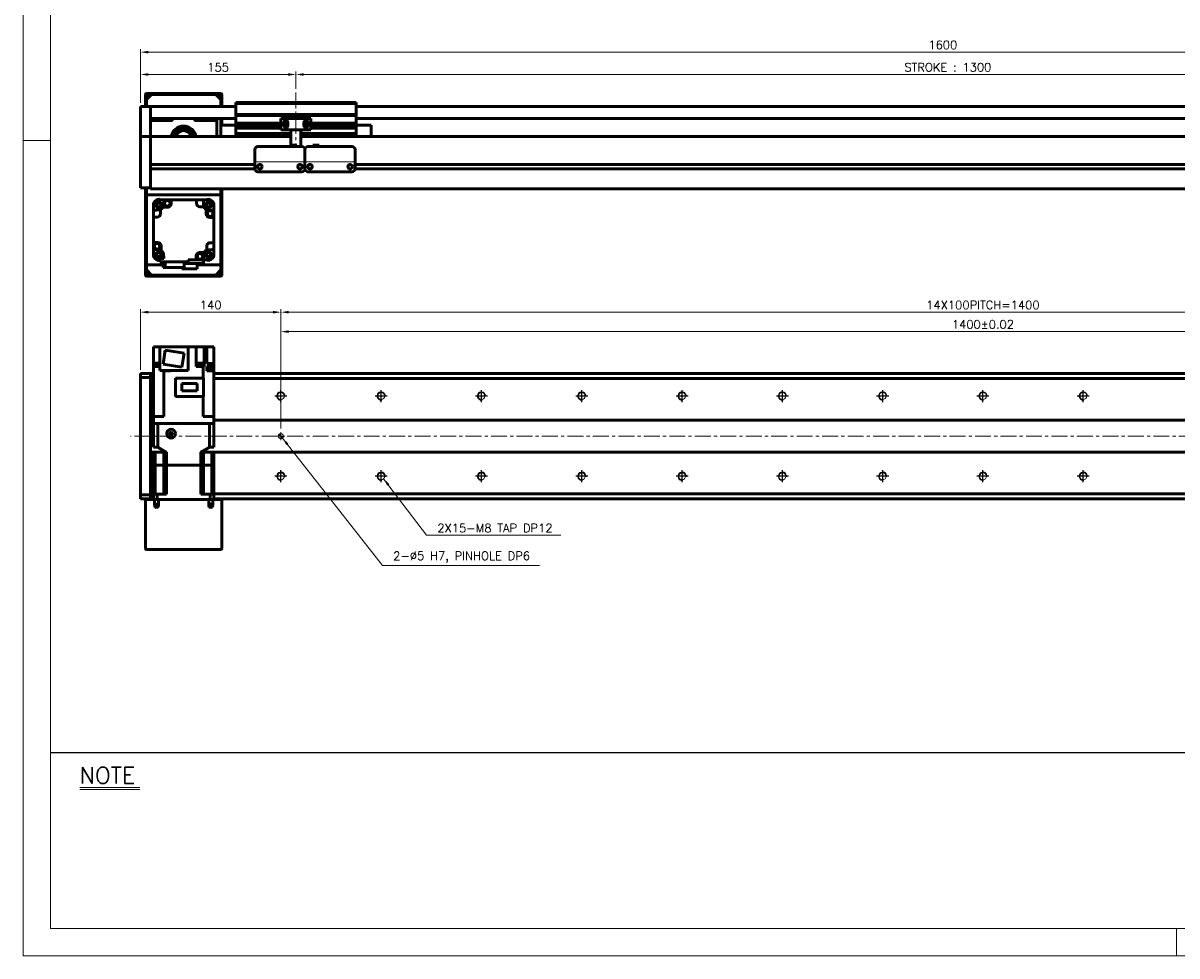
# Model space of a CAD drawing. Header units: millimetres. Extents: x 46891 to 50846, y 6223 to 10155.
# Tile 1 of 5: x 48547 to 49697, y 8529 to 9459. Entities that reach past the tile are written whole.
import ezdxf

# ---------------------------------------------------------------- set-up
doc = ezdxf.new("R2010")
doc.units = ezdxf.units.MM
doc.header["$LTSCALE"] = 0.5
doc.linetypes.add('CENTER', pattern=[50.8, 31.75, -6.35, 6.35, -6.35])
doc.layers.get('0').update_dxf_attribs({"lineweight": 20})
for name, color, linetype, lineweight in [('1', 1, 'CENTER', 13), ('4', 4, 'Continuous', 13), ('외형선(ISO)', 7, 'Continuous', 50)]:
    doc.layers.add(name, color=color, linetype=linetype, lineweight=lineweight)
for name, color, linetype in [('3', 3, 'Continuous'), ('C', 1, 'CENTER'), ('DIM', 4, 'Continuous')]:
    doc.layers.add(name, color=color, linetype=linetype)
doc.styles.add('DSR TEXT', font='romans.shx', dxfattribs={"bigfont": 'whgtxt.shx'})
doc.styles.get("Standard").update_dxf_attribs({"font": 'romans.shx', "bigfont": 'whgtxt.shx'})
doc.dimstyles.new('DSR', dxfattribs={"dimscale": 2, "dimtxt": 3, "dimasz": 3, "dimexe": 0.5, "dimexo": 0.5, "dimgap": 0.5, "dimtad": 1, "dimdsep": 46, "dimtxsty": 'Standard', "dimcen": 2.5, "dimclrd": 4, "dimclre": 4, "dimclrt": 2, "dimadec": 0, "dimazin": 2, "dimtfac": 1, "dimtmove": 0, "dimatfit": 3, "dimfxl": 0, "dimlwd": -1, "dimlwe": -1, "dimarcsym": 0})

# ---------------------------------------------------------------- blocks, each defined once
blk = doc.blocks.new('A$C13F00394')
for p, q in [((-202.34, 25.67), (-191.42, 25.67)), ((-202.34, 25.3), (-191.42, 25.3))]:
    blk.add_line(p, q)
at = {"layer": '3'}
blk.add_line((0, 32), (-207.68, 32), dxfattribs=at)
at = {"layer": '4', "color": 0, "style": 'DSR TEXT'}
blk.add_text('NOTE', height=3, dxfattribs=at).set_placement((-202.39, 26.38))
blk = doc.blocks.new('A$C1C1952E1')
at = {"color": 1}
blk.add_lwpolyline([(0, 0), (420, 0), (420, 297), (0, 297)], close=True, dxfattribs=at)
at = {"color": 3}
blk.add_lwpolyline([(5, 5), (415, 5), (415, 292), (5, 292)], close=True, dxfattribs=at)
blk = doc.blocks.new('*D117')
at = {"color": 1, "linetype": 'ByBlock'}
for p, q in [((48818.7, 9393.6), (48818.7, 9410.9)), ((50118.7, 9393.6), (50118.7, 9410.9)), ((48826.5, 9407.9), (50110.9, 9407.9))]:
    blk.add_line(p, q, dxfattribs=at)
at = {"color": 1}
for points in [[(48826.5, 9409.2), (48826.5, 9406.6), (48818.7, 9407.9)], [(50110.9, 9409.2), (50110.9, 9406.6), (50118.7, 9407.9)]]:
    blk.add_solid(points, dxfattribs=at)
at = {"layer": 'Defpoints', "color": 0}
for p in [(50118.7, 9407.9), (48818.7, 9390), (50118.7, 9390)]:
    blk.add_point(p, dxfattribs=at)
at = {"color": 3, "insert": (49468.7, 9415.1), "char_height": 8.4, "attachment_point": 5, "style": 'DSR TEXT'}
blk.add_mtext('STROKE : 1300', dxfattribs=at)
blk = doc.blocks.new('*D118')
at = {"color": 1, "linetype": 'ByBlock'}
for p, q in [((48663.7, 9379.6), (48663.7, 9410.9)), ((48818.7, 9393.6), (48818.7, 9410.9)), ((48810.9, 9407.9), (48671.5, 9407.9))]:
    blk.add_line(p, q, dxfattribs=at)
at = {"color": 1}
for points in [[(48671.5, 9409.2), (48671.5, 9406.6), (48663.7, 9407.9)], [(48810.9, 9409.2), (48810.9, 9406.6), (48818.7, 9407.9)]]:
    blk.add_solid(points, dxfattribs=at)
at = {"layer": 'Defpoints', "color": 0}
for p in [(48663.7, 9407.9), (48818.7, 9390), (48663.7, 9376)]:
    blk.add_point(p, dxfattribs=at)
at = {"color": 3, "insert": (48741.2, 9415.1), "char_height": 8.4, "attachment_point": 5, "style": 'DSR TEXT'}
blk.add_mtext('155', dxfattribs=at)
blk = doc.blocks.new('*D119')
at = {"color": 1, "linetype": 'ByBlock'}
for p, q in [((48663.7, 9379.6), (48663.7, 9433.2)), ((48671.5, 9430.2), (50255.9, 9430.2)), ((50263.7, 9379.6), (50263.7, 9433.2))]:
    blk.add_line(p, q, dxfattribs=at)
at = {"color": 1}
for points in [[(48671.5, 9431.5), (48671.5, 9428.9), (48663.7, 9430.2)], [(50255.9, 9431.5), (50255.9, 9428.9), (50263.7, 9430.2)]]:
    blk.add_solid(points, dxfattribs=at)
at = {"layer": 'Defpoints', "color": 0}
for p in [(50263.7, 9430.2), (48663.7, 9376), (50263.7, 9376)]:
    blk.add_point(p, dxfattribs=at)
at = {"color": 3, "insert": (49463.7, 9437.4), "char_height": 8.4, "attachment_point": 5, "style": 'DSR TEXT'}
blk.add_mtext('1600', dxfattribs=at)
blk = doc.blocks.new('A$C33E56CC6')
h = blk.add_hatch()
h.set_pattern_fill('ANSI31', color=256, style=0)
h.set_pattern_definition([(45, (-7065.45672, -6508.5399), (-0.0883883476, 0.0883883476), [])])
h.paths.add_polyline_path([(4, 6.5, 0.414214), (1.5, 4), (4, 4)])
h.paths.add_polyline_path([(6.5, 4), (4, 4), (4, 1.5, 0.414214)])
blk.add_circle((4, 4), 2.5)
at = {"layer": '1'}
for p, q in [((0, 4), (8, 4)), ((4, 0), (4, 8))]:
    blk.add_line(p, q, dxfattribs=at)
blk = doc.blocks.new('tap8')
blk.add_circle((0, 0), 3.4)
at = {"layer": 'C', "color": 1, "linetype": 'CENTER'}
for p, q in [((-6, 0), (6, 0)), ((0, -6), (0, 6))]:
    blk.add_line(p, q, dxfattribs=at)
at = {"layer": 'DIM', "color": 3}
blk.add_arc((0, 0), 4, 263.8455, 189.4314, dxfattribs=at)
blk = doc.blocks.new('*D120')
at = {"color": 1, "linetype": 'ByBlock'}
for p, q in [((48803.7, 9054.9), (48803.7, 9154.5)), ((48811.5, 9151.5), (50195.9, 9151.5)), ((50203.7, 9054.9), (50203.7, 9154.5))]:
    blk.add_line(p, q, dxfattribs=at)
at = {"color": 1}
for points in [[(48811.5, 9152.8), (48811.5, 9150.2), (48803.7, 9151.5)], [(50195.9, 9152.8), (50195.9, 9150.2), (50203.7, 9151.5)]]:
    blk.add_solid(points, dxfattribs=at)
at = {"layer": 'Defpoints', "color": 0}
for p in [(50203.7, 9151.5), (48803.7, 9051.3), (50203.7, 9051.3)]:
    blk.add_point(p, dxfattribs=at)
at = {"color": 3, "insert": (49503.7, 9158.7), "char_height": 8.4, "attachment_point": 5, "style": 'DSR TEXT'}
blk.add_mtext('1400%%P0.02', dxfattribs=at)
blk = doc.blocks.new('*D124')
at = {"color": 1, "linetype": 'ByBlock'}
for p, q in [((48663.7, 9113.4), (48663.7, 9173.9)), ((48795.9, 9170.9), (48671.5, 9170.9)), ((48803.7, 9054.9), (48803.7, 9173.9))]:
    blk.add_line(p, q, dxfattribs=at)
at = {"color": 1}
for points in [[(48671.5, 9172.2), (48671.5, 9169.6), (48663.7, 9170.9)], [(48795.9, 9172.2), (48795.9, 9169.6), (48803.7, 9170.9)]]:
    blk.add_solid(points, dxfattribs=at)
at = {"layer": 'Defpoints', "color": 0}
for p in [(48663.7, 9170.9), (48663.7, 9109.8), (48803.7, 9051.3)]:
    blk.add_point(p, dxfattribs=at)
at = {"color": 3, "insert": (48733.7, 9178.1), "char_height": 8.4, "attachment_point": 5, "style": 'DSR TEXT'}
blk.add_mtext('140', dxfattribs=at)
blk = doc.blocks.new('*D125')
at = {"color": 1, "linetype": 'ByBlock'}
for p, q in [((48803.7, 9096.9), (48803.7, 9173.9)), ((48811.5, 9170.9), (50195.9, 9170.9)), ((50203.7, 9096.9), (50203.7, 9173.9))]:
    blk.add_line(p, q, dxfattribs=at)
at = {"color": 1}
for points in [[(48811.5, 9172.2), (48811.5, 9169.6), (48803.7, 9170.9)], [(50195.9, 9172.2), (50195.9, 9169.6), (50203.7, 9170.9)]]:
    blk.add_solid(points, dxfattribs=at)
at = {"layer": 'Defpoints', "color": 0}
for p in [(50203.7, 9170.9), (48803.7, 9093.3), (50203.7, 9093.3)]:
    blk.add_point(p, dxfattribs=at)
at = {"color": 3, "insert": (49503.7, 9178.1), "char_height": 8.4, "attachment_point": 5, "style": 'DSR TEXT'}
blk.add_mtext('14X100PITCH=1400', dxfattribs=at)

msp = doc.modelspace()

# ---------------------------------------------------------------- linework, layer by layer
at = {"color": 1}
for p, q in [((48574.04932, 9342.12212), (48546.67132, 9342.12212)), ((49696.54732, 8556.37352), (49696.54732, 8528.99552))]:
    msp.add_line(p, q, dxfattribs=at)
msp.add_line((48877.73324, 9320.96422), (48777.73324, 9320.96422))
at = {"layer": '1'}
for p, q in [((48818.73324, 9389.96408), (48818.73324, 9335.96408)), ((50273.73324, 9047.27022), (48653.73324, 9047.27022))]:
    msp.add_line(p, q, dxfattribs=at)
at = {"layer": '외형선(ISO)'}
for p, q in [((48668.73324, 9387.96408), (48668.73324, 9375.96408)), ((48677.73324, 9388.96408), (48669.73324, 9388.96408)), ((48669.73324, 9382.96408), (48674.73324, 9387.96408)), ((48670.23324, 9387.96408), (48677.73324, 9387.96408)), ((48738.73324, 9387.96408), (48674.73324, 9387.96408)), ((48677.73324, 9387.96408), (48677.73324, 9388.96408)), ((48677.73324, 9388.96408), (48681.73324, 9388.96408)), ((48681.73324, 9388.96408), (48681.73324, 9387.96408)), ((48731.73324, 9388.96408), (48681.73324, 9388.96408)), ((48681.73324, 9387.96408), (48731.73324, 9387.96408)), ((48731.73324, 9387.96408), (48731.73324, 9388.96408)), ((48731.73324, 9388.96408), (48735.73324, 9388.96408)), ((48735.73324, 9388.96408), (48735.73324, 9387.96408)), ((48743.73324, 9388.96408), (48735.73324, 9388.96408)), ((48735.73324, 9387.96408), (48743.23324, 9387.96408)), ((48738.73324, 9387.96408), (48743.73324, 9382.96408)), ((48744.73324, 9375.96408), (48744.73324, 9387.96408)), ((48669.73324, 9375.96408), (48669.73324, 9387.46408)), ((48669.73324, 9382.96408), (48669.73324, 9375.96408)), ((48743.73324, 9387.46408), (48743.73324, 9375.96408)), ((48743.73324, 9375.96408), (48743.73324, 9382.96408)), ((48758.73324, 9378.96408), (48758.73324, 9379.96408)), ((48878.73324, 9379.96408), (48758.73324, 9379.96408)), ((48758.73324, 9367.96408), (48758.73324, 9378.96408)), ((48758.73324, 9378.96408), (48878.73324, 9378.96408)), ((48878.73324, 9379.96408), (48878.73324, 9378.96408)), ((48878.73324, 9378.96408), (48878.73324, 9367.96408)), ((48663.73324, 9375.96408), (48663.73324, 9373.96408)), ((48673.73324, 9375.96408), (48663.73324, 9375.96408)), ((48663.73324, 9373.17956), (48663.73324, 9373.96408)), ((48663.73324, 9372.68085), (48663.73324, 9373.17956)), ((48663.73324, 9372.68085), (48663.73324, 9371.61237)), ((48663.73324, 9371.61237), (48663.73324, 9368.62656)), ((48663.73324, 9360.06226), (48663.73324, 9368.62656)), ((48673.73324, 9373.96408), (48673.73324, 9375.96408)), ((48673.73324, 9375.96408), (48758.73324, 9375.96408)), ((48673.73324, 9375.96408), (48673.73324, 9373.96408)), ((48673.73324, 9373.96408), (48673.73324, 9373.17956)), ((48673.73324, 9373.17956), (48673.73324, 9373.96408)), ((48673.73324, 9373.17956), (48673.73324, 9372.68085)), ((48673.73324, 9372.68085), (48673.73324, 9373.17956)), ((48673.73324, 9371.61237), (48673.73324, 9372.68085)), ((48673.73324, 9372.68085), (48673.73324, 9371.61237)), ((48673.73324, 9368.62656), (48673.73324, 9371.61237)), ((48673.73324, 9371.61237), (48673.73324, 9368.62656)), ((48673.73324, 9368.62656), (48673.73324, 9360.06226)), ((48673.73324, 9364.46408), (48673.73324, 9368.62656)), ((48758.73324, 9366.96408), (48758.73324, 9367.96408)), ((48758.73324, 9367.96408), (48878.73324, 9367.96408)), ((48758.73324, 9365.96408), (48758.73324, 9366.96408)), ((48758.73324, 9366.96408), (48878.73324, 9366.96408)), ((48758.73324, 9359.46408), (48758.73324, 9365.96408)), ((48878.73324, 9375.96408), (50253.73324, 9375.96408)), ((48878.73324, 9367.96408), (48878.73324, 9366.96408)), ((48878.73324, 9366.96408), (48878.73324, 9365.96408)), ((48878.73324, 9365.96408), (48878.73324, 9359.46408)), ((48663.73324, 9357.96697), (48663.73324, 9360.06226)), ((48663.73324, 9346.54502), (48663.73324, 9357.96697)), ((48673.73324, 9363.96408), (48758.73324, 9363.96408)), ((48695.73324, 9361.96408), (48673.73324, 9361.96408)), ((48673.73324, 9360.06226), (48673.73324, 9357.96697)), ((48673.73324, 9357.96697), (48673.73324, 9346.54502)), ((48693.73324, 9363.96408), (48693.73324, 9361.96408)), ((48695.73324, 9363.96408), (48695.73324, 9361.96408)), ((48717.73324, 9361.96408), (48717.73324, 9363.96408)), ((48739.73324, 9361.96408), (48717.73324, 9361.96408)), ((48739.73324, 9363.96408), (48739.73324, 9361.96408)), ((48739.73324, 9345.96408), (48739.73324, 9361.96408)), ((48743.73324, 9357.46408), (48743.73324, 9363.96408)), ((48743.73324, 9363.96408), (48743.73324, 9357.46408)), ((48743.73324, 9357.46408), (48743.73324, 9345.96408)), ((48758.73324, 9357.46408), (48743.73324, 9357.46408)), ((48744.73324, 9357.46408), (48744.73324, 9363.96408)), ((48758.73324, 9358.96408), (48758.73324, 9359.46408)), ((48758.73324, 9359.46408), (48803.73324, 9359.46408)), ((48758.73324, 9358.46408), (48758.73324, 9358.96408)), ((48758.73324, 9358.96408), (48803.73324, 9358.96408)), ((48758.73324, 9357.46408), (48758.73324, 9358.46408)), ((48758.73324, 9358.46408), (48803.73324, 9358.46408)), ((48758.73324, 9356.96408), (48758.73324, 9357.46408)), ((48758.73324, 9357.46408), (48803.73324, 9357.46408)), ((48758.73324, 9356.46408), (48758.73324, 9356.96408)), ((48758.73324, 9356.96408), (48803.73324, 9356.96408)), ((48758.73324, 9355.46408), (48758.73324, 9356.46408)), ((48758.73324, 9356.46408), (48803.73324, 9356.46408)), ((48758.73324, 9354.96408), (48758.73324, 9355.46408)), ((48758.73324, 9355.46408), (48803.73324, 9355.46408)), ((48758.73324, 9354.46408), (48758.73324, 9354.96408)), ((48758.73324, 9354.96408), (48803.73324, 9354.96408)), ((48758.73324, 9349.96408), (48758.73324, 9354.46408)), ((48758.73324, 9354.46408), (48803.73324, 9354.46408)), ((48833.73324, 9363.96408), (48803.73324, 9363.96408)), ((48803.73324, 9352.56408), (48803.73324, 9363.96408)), ((48806.73324, 9356.96408), (48806.73324, 9359.96408)), ((48806.73324, 9359.46408), (48810.73324, 9359.46408)), ((48806.73324, 9358.96408), (48810.73324, 9358.96408)), ((48806.73324, 9358.46408), (48810.73324, 9358.46408)), ((48806.73324, 9357.46408), (48807.61, 9357.46408)), ((48806.73324, 9356.96408), (48807.50374, 9356.96408)), ((48806.79675, 9356.46408), (48807.61, 9356.46408)), ((48807.41036, 9355.46408), (48810.05611, 9355.46408)), ((48809.85648, 9357.46408), (48810.73324, 9357.46408)), ((48809.85648, 9356.46408), (48810.66973, 9356.46408)), ((48809.96274, 9356.96408), (48810.73324, 9356.96408)), ((48810.73324, 9359.96408), (48810.73324, 9356.96408)), ((48826.73324, 9356.96408), (48826.73324, 9359.96408)), ((48826.73324, 9359.46408), (48830.73324, 9359.46408)), ((48826.73324, 9358.96408), (48830.73324, 9358.96408)), ((48826.73324, 9358.46408), (48830.73324, 9358.46408)), ((48826.73324, 9357.46408), (48827.61, 9357.46408)), ((48826.73324, 9356.96408), (48827.50374, 9356.96408)), ((48826.79675, 9356.46408), (48827.61, 9356.46408)), ((48827.41036, 9355.46408), (48830.05611, 9355.46408)), ((48829.85648, 9357.46408), (48830.73324, 9357.46408)), ((48829.85648, 9356.46408), (48830.66973, 9356.46408)), ((48829.96274, 9356.96408), (48830.73324, 9356.96408)), ((48830.73324, 9359.96408), (48830.73324, 9356.96408)), ((48833.73324, 9363.96408), (48833.73324, 9352.56408)), ((48833.73324, 9359.46408), (48878.73324, 9359.46408)), ((48833.73324, 9358.96408), (48878.73324, 9358.96408)), ((48833.73324, 9358.46408), (48878.73324, 9358.46408)), ((48833.73324, 9357.46408), (48878.73324, 9357.46408)), ((48833.73324, 9356.96408), (48878.73324, 9356.96408)), ((48833.73324, 9356.46408), (48878.73324, 9356.46408)), ((48833.73324, 9355.46408), (48878.73324, 9355.46408)), ((48833.73324, 9354.96408), (48878.73324, 9354.96408)), ((48833.73324, 9354.46408), (48878.73324, 9354.46408)), ((48878.73324, 9363.96408), (50253.73324, 9363.96408)), ((48878.73324, 9359.46408), (48878.73324, 9358.96408)), ((48878.73324, 9358.96408), (48878.73324, 9358.46408)), ((48878.73324, 9358.46408), (48878.73324, 9357.46408)), ((48878.73324, 9357.46408), (48893.73324, 9357.46408)), ((48878.73324, 9357.46408), (48878.73324, 9356.96408)), ((48878.73324, 9356.96408), (48878.73324, 9356.46408)), ((48878.73324, 9356.46408), (48878.73324, 9355.46408)), ((48878.73324, 9355.46408), (48878.73324, 9354.96408)), ((48878.73324, 9354.96408), (48878.73324, 9354.46408)), ((48878.73324, 9354.46408), (48878.73324, 9349.96408)), ((48893.73324, 9345.96408), (48893.73324, 9357.46408)), ((48663.73324, 9345.96408), (48663.73324, 9346.54502)), ((48663.73324, 9345.96408), (48663.73324, 9342.96408)), ((48673.73324, 9345.96408), (48663.73324, 9345.96408)), ((48663.73324, 9300.20672), (48663.73324, 9342.96408)), ((48673.73324, 9346.54502), (48673.73324, 9345.96408)), ((48673.73324, 9345.96408), (48673.73324, 9342.96408)), ((48813.73324, 9345.96408), (48673.73324, 9345.96408)), ((48673.73324, 9342.96408), (48673.73324, 9345.96408)), ((48673.73324, 9318.41408), (48673.73324, 9342.96408)), ((48673.73324, 9342.96408), (48673.73324, 9300.20672)), ((48758.73324, 9349.96408), (48758.73324, 9348.96408)), ((48758.73324, 9345.96408), (48758.73324, 9348.96408)), ((48758.73324, 9348.96408), (48813.73324, 9348.96408)), ((48813.73324, 9352.56408), (48803.73324, 9352.56408)), ((48813.73324, 9353.06408), (48813.73324, 9352.56408)), ((48823.73324, 9352.56408), (48813.73324, 9352.56408)), ((48813.73324, 9350.46408), (48813.73324, 9352.56408)), ((48813.73324, 9350.46408), (48813.73324, 9337.46423)), ((48823.73324, 9352.56408), (48823.73324, 9353.06408)), ((48833.73324, 9352.56408), (48823.73324, 9352.56408)), ((48823.73324, 9352.56408), (48823.73324, 9350.46408)), ((48823.73324, 9335.96424), (48823.73324, 9350.46408)), ((48823.73324, 9348.96408), (48878.73324, 9348.96408)), ((50253.73324, 9345.96408), (48823.73324, 9345.96408)), ((48878.73324, 9348.96408), (48878.73324, 9349.96408)), ((48878.73324, 9348.96408), (48878.73324, 9345.96408)), ((48777.73324, 9322.96424), (48777.73324, 9332.96424)), ((48780.73324, 9335.96424), (48824.73324, 9335.96424)), ((48813.73324, 9337.46423), (48813.73324, 9335.96424)), ((48813.73324, 9337.46423), (48819.73324, 9337.46423)), ((48819.73324, 9337.46423), (48819.73324, 9335.96424)), ((48827.73324, 9332.96424), (48827.73324, 9322.96424)), ((48827.73324, 9322.96424), (48827.73324, 9332.96424)), ((48830.73324, 9335.96424), (48874.73324, 9335.96424)), ((48841.73324, 9337.46423), (48835.73324, 9337.46423)), ((48835.73324, 9335.96424), (48835.73324, 9337.46423)), ((48841.73324, 9335.96424), (48841.73324, 9337.46423)), ((48877.73324, 9332.96424), (48877.73324, 9322.96424)), ((48777.73324, 9322.96424), (48777.73324, 9320.96423)), ((48777.73324, 9320.9642), (48777.73324, 9320.96423)), ((48777.73324, 9320.4642), (48777.73324, 9320.9642)), ((48777.73324, 9313.9642), (48777.73324, 9320.4642)), ((48827.73324, 9320.96423), (48827.73324, 9322.96424)), ((48827.73324, 9322.96424), (48827.73324, 9320.96423)), ((48827.73324, 9320.96423), (48827.73324, 9320.9642)), ((48827.73324, 9320.9642), (48827.73324, 9320.96423)), ((48827.73324, 9320.9642), (48827.73324, 9320.4642)), ((48827.73324, 9320.4642), (48827.73324, 9320.9642)), ((48827.73324, 9320.4642), (48827.73324, 9313.9642)), ((48827.73324, 9313.9642), (48827.73324, 9320.4642)), ((48877.73324, 9320.96423), (48877.73324, 9322.96424)), ((48877.73324, 9320.96423), (48877.73324, 9320.9642)), ((48877.73324, 9320.9642), (48877.73324, 9320.4642)), ((48877.73324, 9320.4642), (48877.73324, 9313.9642)), ((48777.73324, 9318.21408), (48673.73324, 9318.21408)), ((48777.74368, 9313.71408), (48673.73324, 9313.71408)), ((48673.73324, 9300.20672), (48673.73324, 9313.51408)), ((48780.73324, 9310.9642), (48824.73324, 9310.9642)), ((48782.75658, 9318.21408), (48782.7099, 9318.21408)), ((48822.75658, 9318.21408), (48822.7099, 9318.21408)), ((48827.74368, 9313.71408), (48827.72279, 9313.71408)), ((48830.73324, 9310.9642), (48874.73324, 9310.9642)), ((50081.74368, 9313.71408), (48877.72279, 9313.71408)), ((50081.73324, 9318.21408), (48877.73324, 9318.21408)), ((48663.73324, 9300.20672), (48663.73324, 9298.0854)), ((48663.73324, 9294.96408), (48663.73324, 9298.0854)), ((48673.73324, 9300.20672), (48673.73324, 9298.0854)), ((48673.73324, 9298.0854), (48673.73324, 9300.20672)), ((48673.73324, 9293.96408), (48673.73324, 9298.0854)), ((48673.73324, 9298.0854), (48673.73324, 9294.96408)), ((48673.73324, 9294.96408), (48663.73324, 9294.96408)), ((48668.73324, 9294.96408), (48668.73324, 9207.96408)), ((48669.73324, 9294.96408), (48669.73324, 9287.96408)), ((48669.73324, 9208.46408), (48669.73324, 9294.96408)), ((48669.73324, 9287.96408), (48743.73324, 9287.96408)), ((48673.73324, 9293.96408), (50253.73324, 9293.96408)), ((48743.73324, 9287.96408), (48743.73324, 9293.96408)), ((48743.73324, 9293.96408), (48743.73324, 9208.46408)), ((48744.73324, 9207.96408), (48744.73324, 9293.96408)), ((48676.73324, 9279.42159), (48676.73324, 9278.65941)), ((48676.73324, 9278.65941), (48676.73324, 9278.46408)), ((48676.73324, 9272.52345), (48676.73324, 9278.46408)), ((48681.03791, 9282.96408), (48680.27573, 9282.96408)), ((48681.23324, 9282.96408), (48681.03791, 9282.96408)), ((48681.23324, 9282.96408), (48687.17387, 9282.96408)), ((48683.73324, 9273.2427), (48683.73324, 9269.26408)), ((48690.73324, 9275.46408), (48686.22516, 9275.46408)), ((48694.23324, 9282.96408), (48687.17387, 9282.96408)), ((48719.53324, 9282.96408), (48694.23324, 9282.96408)), ((48694.23324, 9282.96408), (48694.23324, 9278.96408)), ((48726.29261, 9282.96408), (48719.53324, 9282.96408)), ((48719.53324, 9279.46408), (48719.53324, 9282.96408)), ((48727.01186, 9275.96408), (48723.03324, 9275.96408)), ((48732.23324, 9282.96408), (48726.29261, 9282.96408)), ((48729.23324, 9268.96408), (48729.23324, 9273.47216)), ((48732.42857, 9282.96408), (48732.23324, 9282.96408)), ((48733.19075, 9282.96408), (48732.42857, 9282.96408)), ((48736.73324, 9278.65941), (48736.73324, 9279.42159)), ((48736.73324, 9278.46408), (48736.73324, 9278.65941)), ((48736.73324, 9272.52345), (48736.73324, 9278.46408)), ((48676.73324, 9265.76408), (48676.73324, 9272.52345)), ((48680.23324, 9265.76408), (48676.73324, 9265.76408)), ((48676.73324, 9265.76408), (48676.73324, 9240.46408)), ((48736.73324, 9265.46408), (48732.73324, 9265.46408)), ((48736.73324, 9272.52345), (48736.73324, 9265.46408)), ((48736.73324, 9240.16408), (48736.73324, 9265.46408)), ((48676.73324, 9240.46408), (48680.73324, 9240.46408)), ((48676.73324, 9233.40471), (48676.73324, 9240.46408)), ((48733.23324, 9240.16408), (48736.73324, 9240.16408)), ((48736.73324, 9233.40471), (48736.73324, 9240.16408)), ((48676.73324, 9227.46408), (48676.73324, 9233.40471)), ((48676.73324, 9227.46408), (48676.73324, 9227.26875)), ((48676.73324, 9227.26875), (48676.73324, 9226.50657)), ((48684.23324, 9236.96408), (48684.23324, 9232.456)), ((48719.23324, 9222.96408), (48719.23324, 9226.96408)), ((48722.73324, 9230.46408), (48727.24132, 9230.46408)), ((48729.73324, 9232.68546), (48729.73324, 9236.66408)), ((48736.73324, 9233.40471), (48736.73324, 9227.46408)), ((48736.73324, 9227.26875), (48736.73324, 9227.46408)), ((48736.73324, 9226.50657), (48736.73324, 9227.26875)), ((48686.25516, 9217.96408), (48669.73324, 9217.96408)), ((48669.73324, 9217.96408), (48669.73324, 9212.96408)), ((48680.27573, 9222.96408), (48681.03791, 9222.96408)), ((48681.03791, 9222.96408), (48681.23324, 9222.96408)), ((48683.03324, 9222.96408), (48681.23324, 9222.96408)), ((48687.05807, 9224.46408), (48683.03324, 9224.46408)), ((48683.03324, 9224.46408), (48683.03324, 9220.96408)), ((48683.03324, 9220.96408), (48711.43324, 9220.96408)), ((48686.25516, 9220.96408), (48686.25516, 9215.46408)), ((48686.25516, 9215.46408), (48688.44524, 9215.46408)), ((48688.44524, 9215.46408), (48688.44524, 9220.96408)), ((48688.44524, 9215.46408), (48707.21132, 9215.46408)), ((48705.08324, 9214.16408), (48705.08324, 9215.46408)), ((48707.21132, 9215.46408), (48707.21132, 9220.96408)), ((48707.21132, 9219.56408), (48726.53324, 9219.56408)), ((48711.43324, 9220.96408), (48711.43324, 9222.96408)), ((48711.43324, 9222.96408), (48719.23324, 9222.96408)), ((48719.23324, 9222.96408), (48726.29261, 9222.96408)), ((48720.18324, 9214.16408), (48720.18324, 9219.56408)), ((48743.73324, 9217.96408), (48720.18324, 9217.96408)), ((48726.53324, 9219.56408), (48726.53324, 9226.17541)), ((48732.23324, 9222.96408), (48726.53324, 9222.96408)), ((48732.23324, 9222.96408), (48732.42857, 9222.96408)), ((48732.42857, 9222.96408), (48733.19075, 9222.96408)), ((48743.73324, 9212.96408), (48743.73324, 9217.96408)), ((48674.73324, 9207.96408), (48669.73324, 9212.96408)), ((48669.73324, 9206.96408), (48677.73324, 9206.96408)), ((48677.73324, 9207.96408), (48670.23324, 9207.96408)), ((48674.73324, 9207.96408), (48738.73324, 9207.96408)), ((48677.73324, 9206.96408), (48677.73324, 9207.96408)), ((48681.73324, 9206.96408), (48677.73324, 9206.96408)), ((48681.73324, 9207.96408), (48681.73324, 9206.96408)), ((48731.73324, 9207.96408), (48681.73324, 9207.96408)), ((48681.73324, 9206.96408), (48731.73324, 9206.96408)), ((48705.08324, 9214.16408), (48720.18324, 9214.16408)), ((48731.73324, 9206.96408), (48731.73324, 9207.96408)), ((48735.73324, 9206.96408), (48731.73324, 9206.96408)), ((48735.73324, 9207.96408), (48735.73324, 9206.96408)), ((48743.23324, 9207.96408), (48735.73324, 9207.96408)), ((48735.73324, 9206.96408), (48743.73324, 9206.96408)), ((48743.73324, 9212.96408), (48738.73324, 9207.96408)), ((48676.73324, 9136.37022), (48680.73324, 9136.37022)), ((48676.73324, 9116.87022), (48676.73324, 9136.37022)), ((48683.03324, 9136.37022), (48680.73324, 9136.37022)), ((48683.03324, 9136.37022), (48711.43324, 9136.37022)), ((48683.03324, 9136.37022), (48683.03324, 9112.87022)), ((48711.43324, 9136.37022), (48719.23324, 9136.37022)), ((48711.43324, 9136.37022), (48711.43324, 9112.87022)), ((48722.73324, 9136.37022), (48719.23324, 9136.37022)), ((48719.23324, 9136.37022), (48719.23324, 9116.87022)), ((48722.73324, 9136.37022), (48727.24132, 9136.37022)), ((48729.73324, 9136.37022), (48727.24132, 9136.37022)), ((48727.24132, 9136.37022), (48727.24132, 9116.87022)), ((48733.23324, 9136.37022), (48729.73324, 9136.37022)), ((48729.73324, 9136.37022), (48729.73324, 9119.87022)), ((48733.23324, 9136.37022), (48736.73324, 9136.37022)), ((48736.73324, 9136.37022), (48736.73324, 9119.87022)), ((48686.25516, 9119.14252), (48688.44524, 9132.97016)), ((48688.44524, 9132.97016), (48707.21132, 9129.99791)), ((48707.21132, 9129.99791), (48705.02124, 9116.17027)), ((48676.69832, 9113.07022), (48676.73324, 9113.07022)), ((48676.69832, 9112.37022), (48676.69832, 9113.07022)), ((48676.73324, 9112.37022), (48676.69832, 9112.37022)), ((48676.73324, 9066.77022), (48676.73324, 9116.87022)), ((48676.73324, 9116.87022), (48682.29322, 9116.87022)), ((48677.24453, 9117.37022), (48683.03324, 9117.37022)), ((48677.24453, 9116.87022), (48677.24453, 9117.37022)), ((48677.29453, 9118.07022), (48683.03324, 9118.07022)), ((48677.29453, 9117.37022), (48677.29453, 9118.07022)), ((48677.44453, 9120.07022), (48683.03324, 9120.07022)), ((48677.44453, 9118.07022), (48677.44453, 9120.07022)), ((48683.03324, 9116.87022), (48682.29322, 9116.87022)), ((48711.43324, 9112.87022), (48683.03324, 9112.87022)), ((48705.02124, 9116.17027), (48686.25516, 9119.14252)), ((48686.45643, 9112.37022), (48686.45643, 9112.87022)), ((48686.77456, 9112.37022), (48686.45643, 9112.37022)), ((48686.77456, 9112.37022), (48687.17387, 9112.37022)), ((48687.12049, 9112.37022), (48687.12049, 9112.87022)), ((48687.17387, 9112.37022), (48689.61795, 9112.37022)), ((48687.17387, 9066.77022), (48687.17387, 9112.37022)), ((48690.52302, 9112.37022), (48689.61795, 9112.37022)), ((48690.52302, 9112.37022), (48693.93324, 9112.37022)), ((48693.02049, 9112.37022), (48693.02049, 9112.87022)), ((48693.93324, 9112.37022), (48693.93324, 9112.87022)), ((48719.23324, 9116.87022), (48726.29261, 9116.87022)), ((48720.0292, 9117.37022), (48726.0292, 9117.37022)), ((48720.0292, 9116.87022), (48720.0292, 9117.37022)), ((48720.0792, 9118.07022), (48725.9792, 9118.07022)), ((48720.0792, 9117.37022), (48720.0792, 9118.07022)), ((48720.2292, 9120.07022), (48725.8292, 9120.07022)), ((48720.2292, 9118.07022), (48720.2292, 9120.07022)), ((48725.8292, 9118.07022), (48725.8292, 9120.07022)), ((48725.9792, 9117.37022), (48725.9792, 9118.07022)), ((48726.0292, 9116.87022), (48726.0292, 9117.37022)), ((48726.29261, 9116.87022), (48726.29261, 9105.02022)), ((48726.29261, 9116.87022), (48726.69191, 9116.87022)), ((48727.24132, 9116.87022), (48726.69191, 9116.87022)), ((48731.17326, 9119.87022), (48729.73324, 9119.87022)), ((48729.73324, 9116.87022), (48729.73324, 9112.37022)), ((48729.73324, 9116.87022), (48731.17326, 9116.87022)), ((48731.17326, 9112.37022), (48729.73324, 9112.37022)), ((48730.86816, 9113.07022), (48736.76816, 9113.07022)), ((48730.86816, 9112.37022), (48730.86816, 9113.07022)), ((48731.01816, 9115.07022), (48736.61816, 9115.07022)), ((48731.01816, 9113.07022), (48731.01816, 9115.07022)), ((48731.17326, 9119.87022), (48736.73324, 9119.87022)), ((48736.73324, 9116.87022), (48731.17326, 9116.87022)), ((48731.17326, 9112.37022), (48736.73324, 9112.37022)), ((48736.61816, 9113.07022), (48736.61816, 9115.07022)), ((48736.73324, 9119.87022), (48736.73324, 9116.87022)), ((48736.73324, 9113.07022), (48736.73324, 9116.87022)), ((48736.73324, 9066.77022), (48736.73324, 9112.37022)), ((48736.76816, 9112.37022), (48736.73324, 9112.37022)), ((48736.76816, 9112.37022), (48736.76816, 9113.07022)), ((48663.73324, 9109.77022), (48663.73324, 9108.89154)), ((48673.73324, 9109.77022), (48663.73324, 9109.77022)), ((48663.73324, 9105.77022), (48663.73324, 9108.89154)), ((48663.73324, 8988.77022), (48663.73324, 9105.77022)), ((48673.73324, 9105.77022), (48663.73324, 9105.77022)), ((48673.73324, 9109.77022), (48673.73324, 9108.89154)), ((48676.73324, 9109.77022), (48673.73324, 9109.77022)), ((48673.73324, 9108.89154), (48673.73324, 9109.77022)), ((48673.73324, 9104.77022), (48673.73324, 9108.89154)), ((48673.73324, 9108.89154), (48673.73324, 9105.77022)), ((48673.73324, 9063.27022), (48673.73324, 9104.77022)), ((48673.73324, 9104.77022), (48676.73324, 9104.77022)), ((48698.73324, 9086.67022), (48698.73324, 9105.02022)), ((48698.73324, 9105.02022), (48726.53324, 9105.02022)), ((48726.53324, 9086.67022), (48726.53324, 9105.02022)), ((50253.73324, 9109.77022), (48736.73324, 9109.77022)), ((48736.73324, 9104.77022), (50253.73324, 9104.77022)), ((48705.08324, 9092.44522), (48705.08324, 9099.89522)), ((48705.08324, 9099.89522), (48720.18324, 9099.89522)), ((48720.18324, 9092.44522), (48705.08324, 9092.44522)), ((48720.18324, 9099.89522), (48720.18324, 9092.44522)), ((48726.53324, 9086.67022), (48698.73324, 9086.67022)), ((48726.29261, 9066.77022), (48726.29261, 9086.67022)), ((48676.73324, 9066.77022), (48676.73324, 9059.77022)), ((48676.73324, 9066.77022), (48681.23324, 9066.77022)), ((48687.17387, 9066.77022), (48681.23324, 9066.77022)), ((48732.23324, 9066.77022), (48726.29261, 9066.77022)), ((48732.23324, 9066.77022), (48736.73324, 9066.77022)), ((48736.73324, 9066.77022), (48736.73324, 9059.77022)), ((48673.73324, 9062.41666), (48673.73324, 9063.27022)), ((48676.73324, 9063.27022), (48673.73324, 9063.27022)), ((48673.73324, 9062.06311), (48673.73324, 9062.41666)), ((48673.73324, 9032.47732), (48673.73324, 9062.06311)), ((48673.73324, 9062.06311), (48673.73324, 9032.47732)), ((48676.73771, 9059.77022), (48676.73324, 9059.77022)), ((48676.73324, 9036.27022), (48676.73324, 9059.77022)), ((48681.03269, 9059.77022), (48676.73771, 9059.77022)), ((48681.03791, 9059.77022), (48681.03269, 9059.77022)), ((48681.03791, 9036.27022), (48681.03791, 9059.77022)), ((48681.03791, 9059.77022), (48732.42857, 9059.77022)), ((48732.23324, 9059.77022), (48681.23324, 9059.77022)), ((48732.43379, 9059.77022), (48732.42857, 9059.77022)), ((48732.42857, 9036.27022), (48732.42857, 9059.77022)), ((48736.72877, 9059.77022), (48732.43379, 9059.77022)), ((48736.73324, 9059.77022), (48736.72877, 9059.77022)), ((50253.73324, 9063.27022), (48736.73324, 9063.27022)), ((48736.73324, 9036.27022), (48736.73324, 9059.77022)), ((48694.23324, 9051.50227), (48692.73324, 9050.63624)), ((48692.73324, 9050.63624), (48692.73324, 9048.90419)), ((48692.73324, 9048.90419), (48694.23324, 9048.03817)), ((48695.73324, 9050.63624), (48694.23324, 9051.50227)), ((48694.23324, 9048.03817), (48695.73324, 9048.90419)), ((48695.73324, 9048.90419), (48695.73324, 9050.63624)), ((48673.73324, 9032.12377), (48673.73324, 9032.47732)), ((48673.73324, 9031.27022), (48673.73324, 9032.12377)), ((48673.73324, 8989.77022), (48673.73324, 9031.27022)), ((48673.73324, 9031.27022), (48676.73324, 9031.27022)), ((48681.03791, 9036.27022), (48676.73324, 9036.27022)), ((48678.44565, 9031.27022), (48676.73324, 9031.27022)), ((48676.73324, 9018.27022), (48676.73324, 9031.27022)), ((48678.44565, 9018.27022), (48678.44565, 9031.27022)), ((48678.44565, 9031.27022), (48686.98324, 9031.27022)), ((48689.69651, 9031.27022), (48686.98324, 9031.27022)), ((48686.98324, 9018.27022), (48686.98324, 9031.27022)), ((48689.69651, 9018.27022), (48689.69651, 9031.27022)), ((48726.48324, 9031.27022), (48723.76996, 9031.27022)), ((48723.76996, 9018.27022), (48723.76996, 9031.27022)), ((48735.02082, 9031.27022), (48726.48324, 9031.27022)), ((48726.48324, 9018.27022), (48726.48324, 9031.27022)), ((48736.73324, 9036.27022), (48732.42857, 9036.27022)), ((48736.73324, 9031.27022), (48735.02082, 9031.27022)), ((48735.02082, 9018.27022), (48735.02082, 9031.27022)), ((48736.73324, 9031.27022), (50253.73324, 9031.27022)), ((48736.73324, 9018.27022), (48736.73324, 9031.27022)), ((48676.73324, 9018.27022), (48678.44565, 9018.27022)), ((48676.73324, 9018.27022), (48676.73324, 8989.27022)), ((48678.44565, 9018.27022), (48676.73324, 9018.27022)), ((48678.44565, 9018.27022), (48681.98324, 9018.27022)), ((48678.44565, 8989.27022), (48678.44565, 9018.27022)), ((48678.44565, 9018.27022), (48681.98324, 9018.27022)), ((48681.98324, 9018.27022), (48686.98324, 9018.27022)), ((48681.98324, 9018.27022), (48686.98324, 9018.27022)), ((48686.98324, 9018.27022), (48689.69651, 9018.27022)), ((48686.98324, 8989.27022), (48686.98324, 9018.27022)), ((48689.69651, 9018.27022), (48686.98324, 9018.27022)), ((48689.69651, 9018.27022), (48723.76996, 9018.27022)), ((48689.69651, 9018.27022), (48689.69651, 8989.27022)), ((48689.69651, 9018.27022), (48723.76996, 9018.27022)), ((48723.76996, 9018.27022), (48726.48324, 9018.27022)), ((48723.76996, 9018.27022), (48723.76996, 8989.27022)), ((48726.48324, 9018.27022), (48723.76996, 9018.27022)), ((48726.48324, 9018.27022), (48731.48324, 9018.27022)), ((48726.48324, 8989.27022), (48726.48324, 9018.27022)), ((48726.48324, 9018.27022), (48731.48324, 9018.27022)), ((48731.48324, 9018.27022), (48735.02082, 9018.27022)), ((48731.48324, 9018.27022), (48735.02082, 9018.27022)), ((48735.02082, 9018.27022), (48736.73324, 9018.27022)), ((48735.02082, 8989.27022), (48735.02082, 9018.27022)), ((48736.73324, 9018.27022), (48735.02082, 9018.27022)), ((48736.73324, 9018.27022), (48736.73324, 8989.27022)), ((48663.73324, 8985.6489), (48663.73324, 8988.77022)), ((48673.73324, 8988.77022), (48663.73324, 8988.77022)), ((48663.73324, 8985.6489), (48663.73324, 8984.77022)), ((48673.73324, 8985.6489), (48673.73324, 8989.77022)), ((48676.73324, 8989.77022), (48673.73324, 8989.77022)), ((48673.73324, 8988.77022), (48673.73324, 8985.6489)), ((48673.73324, 8985.6489), (48673.73324, 8984.77022)), ((48673.73324, 8984.77022), (48673.73324, 8985.6489)), ((48680.27573, 8989.27022), (48676.73324, 8989.27022)), ((48676.73324, 8984.27022), (48676.73324, 8989.27022)), ((48680.27573, 8989.27022), (48689.69651, 8989.27022)), ((48680.27573, 8984.27022), (48680.27573, 8989.27022)), ((48723.76996, 8989.27022), (48733.19075, 8989.27022)), ((48736.73324, 8989.27022), (48733.19075, 8989.27022)), ((48733.19075, 8984.27022), (48733.19075, 8989.27022)), ((50253.73324, 8989.77022), (48736.73324, 8989.77022)), ((48736.73324, 8984.27022), (48736.73324, 8989.27022)), ((48673.73324, 8984.77022), (48663.73324, 8984.77022)), ((48668.73324, 8984.27022), (48669.73324, 8984.27022)), ((48668.73324, 8984.27022), (48668.73324, 8935.27022)), ((48669.73324, 8984.27022), (48677.73324, 8984.27022)), ((48676.73324, 8984.77022), (48673.73324, 8984.77022)), ((48677.73324, 8984.27022), (48681.73324, 8984.27022)), ((48677.73324, 8978.27022), (48677.73324, 8984.27022)), ((48681.73324, 8984.27022), (48681.73324, 8978.27022)), ((48681.73324, 8984.27022), (48731.73324, 8984.27022)), ((48731.73324, 8984.27022), (48735.73324, 8984.27022)), ((48731.73324, 8978.27022), (48731.73324, 8984.27022)), ((48735.73324, 8984.27022), (48735.73324, 8978.27022)), ((48735.73324, 8984.27022), (48743.73324, 8984.27022)), ((50253.73324, 8984.77022), (48736.73324, 8984.77022)), ((48743.73324, 8984.27022), (48744.73324, 8984.27022)), ((48744.73324, 8935.27022), (48744.73324, 8984.27022)), ((48669.73324, 8934.27022), (48743.73324, 8934.27022))]:
    msp.add_line(p, q, dxfattribs=at)
for centre, radius in [((48782.73324, 9315.9642), 2.25), ((48822.73324, 9315.9642), 2.25), ((48832.73324, 9315.9642), 2.25), ((48872.73324, 9315.9642), 2.25), ((48681.9845, 9277.71282), 2.9), ((48681.9845, 9277.71282), 2.7), ((48681.9845, 9277.71282), 2.5), ((48681.9845, 9277.71282), 2.1), ((48690.43728, 9279.45279), 3), ((48690.43728, 9279.45279), 2.95), ((48690.43728, 9279.45279), 2.8), ((48731.48198, 9277.71282), 2.9), ((48731.48198, 9277.71282), 2.7), ((48731.48198, 9277.71282), 2.5), ((48731.48198, 9277.71282), 2.1), ((48733.22195, 9269.26004), 3), ((48733.22195, 9269.26004), 2.95), ((48733.22195, 9269.26004), 2.8), ((48680.24453, 9236.66812), 3), ((48680.24453, 9236.66812), 2.95), ((48680.24453, 9236.66812), 2.8), ((48681.9845, 9228.21534), 2.9), ((48681.9845, 9228.21534), 2.7), ((48681.9845, 9228.21534), 2.5), ((48681.9845, 9228.21534), 2.1), ((48723.0292, 9226.47537), 3), ((48723.0292, 9226.47537), 2.95), ((48723.0292, 9226.47537), 2.8), ((48731.48198, 9228.21534), 2.9), ((48731.48198, 9228.21534), 2.7), ((48731.48198, 9228.21534), 2.5), ((48731.48198, 9228.21534), 2.1), ((48694.23324, 9049.77022), 4.35), ((48679.73324, 8978.27022), 1.2295), ((48733.73324, 8978.27022), 1.2295)]:
    msp.add_circle(centre, radius, dxfattribs=at)
for centre, radius, start, end in [((48669.73324, 9387.96408), 1, 90, 180), ((48670.23324, 9387.46408), 0.5, 90, 180), ((48743.23324, 9387.46408), 0.5, 0, 90), ((48743.73324, 9387.96408), 1, 0, 90), ((48706.73324, 9343.96408), 12.5, 9.20689635, 170.79310365), ((48706.73324, 9343.96408), 10.85, 10.62217737, 169.37782263), ((48722.73324, 9359.96408), 2.4585, 54.43972491, 125.56027509), ((48808.73324, 9359.96408), 2, 0, 180), ((48808.73324, 9356.96408), 2, 180, 0), ((48808.73324, 9356.96408), 1.2295, 156.00421868, 180), ((48808.73324, 9356.96408), 1.2295, 180, 203.99578132), ((48808.73324, 9356.96408), 1.2295, 23.99578132, 156.00421868), ((48808.73324, 9356.96408), 1.2295, 203.99578132, 336.00421868), ((48808.73324, 9356.96408), 1.2295, 0, 23.99578132), ((48808.73324, 9356.96408), 1.2295, 336.00421868, 0), ((48828.73324, 9359.96408), 2, 0, 180), ((48828.73324, 9356.96408), 2, 180, 0), ((48828.73324, 9356.96408), 1.2295, 156.00421868, 180), ((48828.73324, 9356.96408), 1.2295, 180, 203.99578132), ((48828.73324, 9356.96408), 1.2295, 23.99578132, 156.00421868), ((48828.73324, 9356.96408), 1.2295, 203.99578132, 336.00421868), ((48828.73324, 9356.96408), 1.2295, 0, 23.99578132), ((48828.73324, 9356.96408), 1.2295, 336.00421868, 0), ((48706.73324, 9343.96408), 8.5, 13.60896082, 166.39103918), ((48706.73324, 9343.96408), 8, 14.47751239, 165.52248761), ((48780.73324, 9332.96424), 3, 90, 180), ((48824.73324, 9332.96424), 3, 0, 90), ((48830.73324, 9332.96424), 3, 90, 180), ((48874.73324, 9332.96424), 3, 0, 90), ((48780.73324, 9313.9642), 3, 180, 270), ((48824.73324, 9313.9642), 3, 270, 0), ((48830.73324, 9313.9642), 3, 180, 270), ((48874.73324, 9313.9642), 3, 270, 0), ((48681.23324, 9278.46408), 4.5, 90, 180), ((48706.73324, 9252.96408), 40, 138.28679971, 138.59037789), ((48706.73324, 9252.96408), 39.5, 139.40961259, 139.41958134), ((48706.73324, 8893.70951), 380, 93.68757178, 94.52806301), ((48706.73324, 9252.96408), 40, 131.40962211, 131.71320029), ((48681.9845, 9280.71268), 2.75, 54.95393565, 125.04606435), ((48706.73324, 9252.96408), 39.5, 130.58041866, 130.59038741), ((48681.9845, 9277.71282), 4.8, 273.68757178, 291.36575753), ((48681.9845, 9277.71282), 4.8, 291.36575753, 332.06387432), ((48681.9845, 9277.71282), 4.8, 332.06387432, 356.31242822), ((49065.98781, 9252.96408), 380, 175.47193699, 176.31242822), ((48690.73324, 9278.96408), 3.5, 270, 0), ((48723.03324, 9279.46408), 3.5, 180, 270), ((48723.39599, 9280.049), 2.95, 81.17588203, 98.82411797), ((48347.47867, 9252.96408), 380, 3.68757178, 4.52806301), ((48731.48198, 9277.71282), 4.8, 183.68757178, 201.36575753), ((48731.48198, 9277.71282), 4.8, 201.36575753, 242.06387432), ((48731.48198, 9277.71282), 4.8, 242.06387432, 266.31242822), ((48731.48198, 9280.71282), 2.75, 54.9489798, 125.0510202), ((48706.73324, 8893.70951), 380, 85.47193699, 86.31242822), ((48732.23324, 9278.46408), 4.5, 0, 90), ((48706.73324, 9252.96408), 39.5, 49.40961259, 49.41958134), ((48706.73324, 9252.96408), 40, 48.28679971, 48.59037789), ((48706.73324, 9252.96408), 40, 41.40962211, 41.71320029), ((48706.73324, 9252.96408), 39.5, 40.58041866, 40.59038741), ((48679.64832, 9269.62683), 2.95, 171.17588203, 188.82411797), ((48680.23324, 9269.26408), 3.5, 270, 0), ((48732.73324, 9268.96408), 3.5, 180, 270), ((48680.73324, 9236.96408), 3.5, 0, 90), ((48733.23324, 9236.66408), 3.5, 90, 180), ((48706.73324, 9612.21865), 380, 265.47193699, 266.31242822), ((48681.23324, 9227.46408), 4.5, 180, 270), ((48706.73324, 9252.96408), 39.5, 220.58041866, 220.59038741), ((48681.9845, 9228.21534), 4.8, 62.06387432, 86.31242822), ((48681.9845, 9228.21534), 4.8, 3.68757178, 62.06387432), ((49065.98781, 9252.96408), 380, 183.68757178, 184.3012223), ((48722.73324, 9226.96408), 3.5, 90, 180), ((48347.47867, 9252.96408), 380, 355.47193699, 356.31242822), ((48731.48198, 9228.21534), 4.8, 152.06387432, 176.31242822), ((48731.48198, 9228.21534), 4.8, 111.36575753, 152.06387432), ((48731.48198, 9228.21534), 4.8, 93.68757178, 111.36575753), ((48706.73324, 9612.21865), 380, 273.68757178, 274.52806301), ((48732.23324, 9227.46408), 4.5, 270, 0), ((48706.73324, 9252.96408), 39.5, 319.40961259, 319.41958134), ((48733.81816, 9236.30133), 2.95, 351.17588203, 8.82411797), ((48706.73324, 9252.96408), 40, 221.40962211, 221.71320029), ((48706.73324, 9252.96408), 40, 228.28679971, 228.59037789), ((48681.9845, 9225.21534), 2.75, 234.9489798, 292.41788974), ((48706.73324, 9252.96408), 39.5, 229.40961259, 229.41958134), ((48731.48198, 9225.21534), 2.75, 234.9489798, 305.0510202), ((48706.73324, 9252.96408), 39.5, 310.58041866, 310.59038741), ((48706.73324, 9252.96408), 40, 311.40962211, 311.71320029), ((48706.73324, 9252.96408), 40, 318.28679971, 318.59037789), ((48669.73324, 9207.96408), 1, 180, 270), ((48670.23324, 9208.46408), 0.5, 180, 270), ((48743.23324, 9208.46408), 0.5, 270, 0), ((48743.73324, 9207.96408), 1, 270, 0), ((48679.73324, 8978.27022), 2, 180, 0), ((48733.73324, 8978.27022), 2, 180, 0), ((48669.73324, 8935.27022), 1, 180, 270), ((48743.73324, 8935.27022), 1, 270, 0)]:
    msp.add_arc(centre, radius, start, end, dxfattribs=at)
for points, weights in [([(48808.01793, 9355.96408), (48808.73324, 9355.96408), (48809.44855, 9355.96408)], [1, 1.22950000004, 1]), ([(48828.01793, 9355.96408), (48828.73324, 9355.96408), (48829.44855, 9355.96408)], [1, 1.22950000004, 1]), ([(48681.03791, 9036.27022), (48685.65973, 9033.26365), (48689.69651, 9031.27022)], [1.35251798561, 1.41367336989, 1.45736434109]), ([(48723.76996, 9031.27022), (48727.80675, 9033.26365), (48732.42857, 9036.27022)], [1.45736434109, 1.41367336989, 1.35251798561])]:
    msp.add_rational_spline(points, weights, degree=2, dxfattribs=at)

# ---------------------------------------------------------------- block references
at = {"xscale": 5.4756, "yscale": 5.4756, "zscale": 5.4756}
for name, p in [('A$C1C1952E1', (48546.67132, 8528.99552)), ('A$C13F00394', (49711.23583, 8556.37352))]:
    msp.add_blockref(name, p, dxfattribs=at)
at = {"rotation": 90}
for p in [(48803.73324, 9087.27022), (48903.73324, 9087.27022), (49003.73324, 9087.27022), (49103.73324, 9087.27022), (49203.73324, 9087.27022), (49303.73324, 9087.27022), (49403.73324, 9087.27022), (49503.73324, 9087.27022), (49603.73324, 9087.27022), (48803.73324, 9007.27022), (48903.73324, 9007.27022), (49003.73324, 9007.27022), (49103.73324, 9007.27022), (49203.73324, 9007.27022), (49303.73324, 9007.27022), (49403.73324, 9007.27022), (49503.73324, 9007.27022), (49603.73324, 9007.27022)]:
    msp.add_blockref('tap8', p, dxfattribs=at)
msp.add_blockref('A$C33E56CC6', (48799.73324, 9043.27022))

# ---------------------------------------------------------------- texts
at = {"color": 3, "char_height": 8.4, "attachment_point": 7, "style": 'DSR TEXT'}
for s, insert in [('2X15-M8 TAP DP12', (48959.70592, 8951.4177)), ('2-%%C5 H7, PINHOLE DP6', (48915.72284, 8921.16548))]:
    msp.add_mtext(s, dxfattribs=dict(at, insert=insert))

# ---------------------------------------------------------------- dimensions: what is measured, and where the dimension line sits
for base, p1, p2, picture, middle in [((50263.73324, 9430.19202), (48663.73324, 9375.96408), (50263.73324, 9375.96408), '*D119', (49463.73324, 9437.39202)), ((48663.73324, 9407.91493), (48818.73324, 9389.96408), (48663.73324, 9375.96408), '*D118', (48741.23324, 9415.11493)), ((48663.73324, 9170.94482), (48803.73324, 9051.27022), (48663.73324, 9109.77022), '*D124', (48733.73324, 9178.14482))]:
    dim = msp.add_linear_dim(base=base, p1=p1, p2=p2, dimstyle='DSR', override={"dimscale": 3, "dimtxt": 2.8, "dimasz": 2.600136, "dimexe": 1, "dimexo": 1.2, "dimgap": 1, "dimdec": 4, "dimtxsty": 'DSR TEXT', "dimclrd": 1, "dimclre": 1, "dimclrt": 3, "dimtdec": 4, "dimtix": 1})
    dim.commit()
    dim.dimension.update_dxf_attribs({"geometry": picture, "text_midpoint": middle})
for base, p1, p2, text, picture, middle in [((50118.73324, 9407.91493), (48818.73324, 9389.96408), (50118.73324, 9389.96408), 'STROKE : <>', '*D117', (49468.73324, 9415.11493)), ((50203.73324, 9170.94482), (48803.73324, 9093.31719), (50203.73324, 9093.31719), '14X100PITCH=<>', '*D125', (49503.73324, 9178.14482)), ((50203.73324, 9151.4623), (48803.73324, 9051.27022), (50203.73324, 9051.27022), '<>%%P0.02', '*D120', (49503.73324, 9158.6623))]:
    dim = msp.add_linear_dim(base=base, p1=p1, p2=p2, text=text, dimstyle='DSR', override={"dimscale": 3, "dimtxt": 2.8, "dimasz": 2.600136, "dimexe": 1, "dimexo": 1.2, "dimgap": 1, "dimdec": 4, "dimtxsty": 'DSR TEXT', "dimclrd": 1, "dimclre": 1, "dimclrt": 3, "dimtdec": 4, "dimtix": 1})
    dim.commit()
    dim.dimension.update_dxf_attribs({"geometry": picture, "text_midpoint": middle})

# ---------------------------------------------------------------- leaders
at = {"annotation_type": 0, "has_hookline": 1, "hookline_direction": 0}
for points, text_width in [([(48805.31161, 9045.33147), (48904.92243, 8918.16548), (48912.72284, 8918.16548)], 145.875), ([(48906.11432, 9004.8432), (48948.90551, 8948.4177), (48956.70592, 8948.4177)], 123.25)]:
    msp.add_leader(points, dimstyle='DSR', override={"dimscale": 3, "dimtxt": 2.8, "dimasz": 2.600136, "dimexe": 1, "dimexo": 1.2, "dimgap": 1, "dimdec": 4, "dimtxsty": 'DSR TEXT', "dimclrd": 1, "dimclre": 1, "dimclrt": 3, "dimtdec": 4, "dimtix": 1}, dxfattribs=dict(at, text_width=text_width))

doc.saveas('drawing.dxf')
